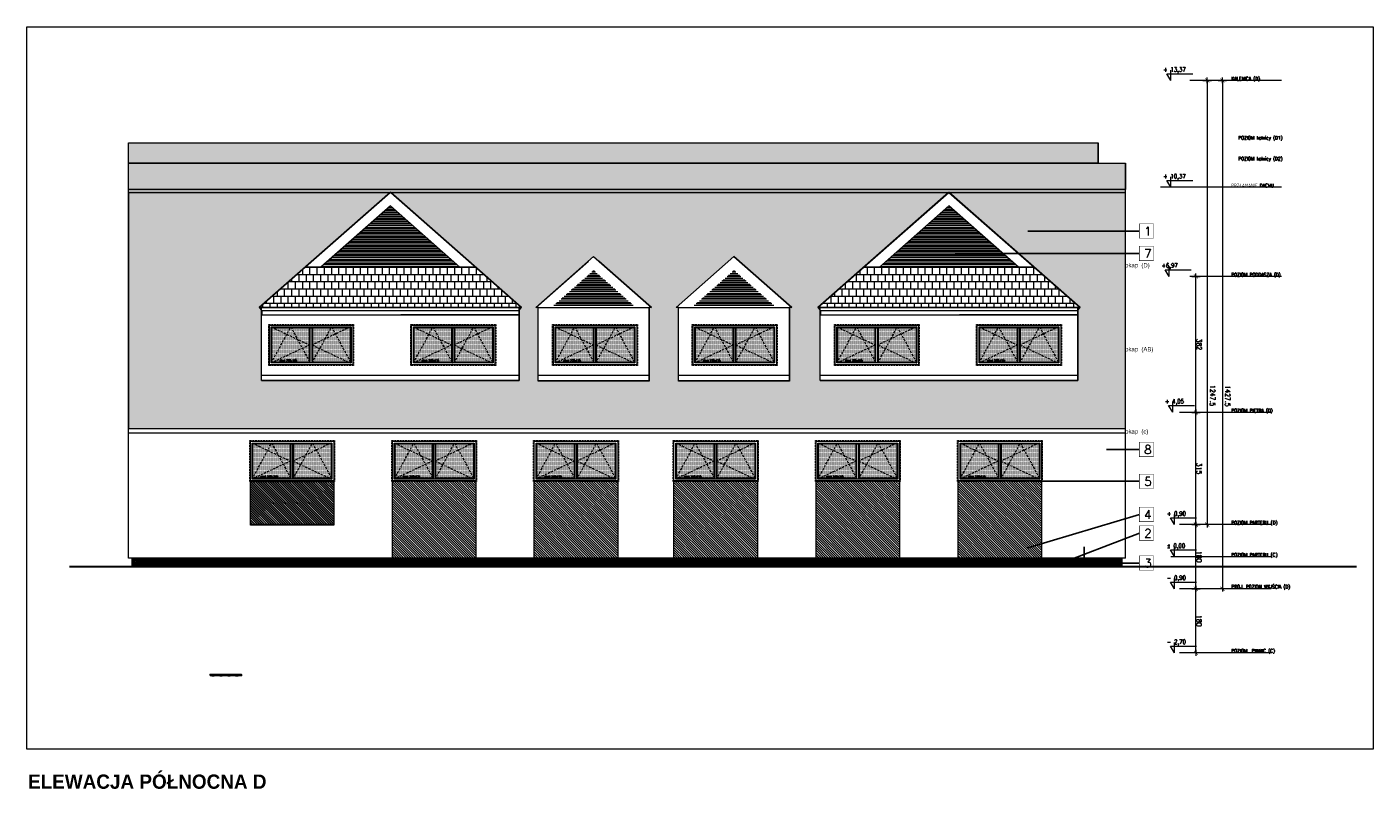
# Model space of a CAD drawing. Header units: millimetres. Extents: x 28291 to 177760, y -399809 to -170937.
# Tile 2 of 256: x 43484 to 47262, y -241898 to -239752. Entities that reach past the tile are written whole.
import ezdxf

# ---------------------------------------------------------------- set-up
doc = ezdxf.new("R2010")
doc.units = ezdxf.units.MM
doc.linetypes.add('CACHE', pattern=[9.525, 6.35, -3.175])
doc.linetypes.add('CARKOVANA', pattern=[7.5, 5, -2.5])
doc.layers.get('0').update_dxf_attribs({"lineweight": 0})
for name, color, linetype, lineweight in [('! opisy okien elewacja', 7, 'Continuous', 0), ('!! 0_ Istn-sciany', 3, 'Continuous', 30), ('!! 0_ Opis', 8, 'Continuous', 13), ('!! 0_ WIDOK ELEWACJA', 4, 'Continuous', 0), ('!! 1_Hatch dach', 252, 'Continuous', 5), ('!! 2_posadzki winyle 2', 43, 'Continuous', 9), ('!! 2_TYNK OBRYS', 252, 'Continuous', 13), ('0-rzedne-blok', 62, 'Continuous', 13)]:
    doc.layers.add(name, color=color, linetype=linetype, lineweight=lineweight)
for name, color, linetype, lineweight, true_color in [('!! 0_ Istn-okna - wymienione', 9, 'Continuous', 13, 0x808080), ('!! 1_ELEWACJA KOLOR', 7, 'Continuous', 13, 0x6888bb), ('!! 2_ELEWACJA COKÓŁ', 9, 'Continuous', 13, 0x808080)]:
    doc.layers.add(name, color=color, linetype=linetype, lineweight=lineweight, true_color=true_color)
doc.layers.add('!! 2_oznaczenia narozniki', color=7, linetype='Continuous')
doc.layers.add('!!_1  OPISY ELEWACJE', color=250, linetype='Continuous')
doc.layers.add('ND', color=240, linetype='Continuous', lineweight=0, plot=False)
doc.styles.add('DEUTSCH', font='SIMPLEX8')
doc.styles.add('SIMPLEX', font='simplex.shx', dxfattribs={"width": 0.77})
doc.styles.add('Stil2', font='arial.ttf')
doc.styles.add('STYLE10', font='arialbd.ttf')
doc.styles.add('TXT', font='simplex.shx')
doc.dimstyles.new('OL PB 100', dxfattribs={"dimscale": 4, "dimtxt": 3.5, "dimasz": 0.2, "dimexe": 10, "dimexo": 10, "dimgap": 0.5, "dimtad": 1, "dimdec": 1, "dimrnd": 0.5, "dimzin": 9, "dimdsep": 46, "dimtxsty": 'SIMPLEX', "dimblk": 'thick_MSz', "dimcen": 0.05, "dimdle": 8, "dimse1": 1, "dimse2": 1, "dimclrd": 256, "dimclre": 256, "dimclrt": 3, "dimadec": 1, "dimazin": 2, "dimtfac": 1, "dimtdec": 1, "dimtix": 1, "dimtofl": 0, "dimtmove": 2, "dimatfit": 3, "dimldrblk": 'thick_MSz', "dimfxl": 10, "dimfxlon": 1, "dimtolj": 1, "dimlwd": -1, "dimlwe": -1, "dimarcsym": 0})

# ---------------------------------------------------------------- blocks, each defined once
blk = doc.blocks.new('D_kota')
for p, q in [((-0.8, 15), (8.7, 15)), ((8.7, 0), (-0.8, 15)), ((8.7, 0), (8.7, 23))]:
    blk.add_line(p, q)
blk.add_lwpolyline([(-0.8, 15), (57.9, 15)])
at = {"style": 'DEUTSCH', "width": 0.8}
blk.add_attdef('POZ.ARCH', (7.3, 19.7), '', height=10, dxfattribs=at)
blk = doc.blocks.new('thick_MSz')
for p, q in [((-10, 0), (10, 0)), ((0, 15), (0, -15))]:
    blk.add_line(p, q)
at = {"const_width": 2, "elevation": 2}
blk.add_lwpolyline([(-7.1, -7.1), (7.1, 7.1)], dxfattribs=at)
blk = doc.blocks.new('*D3800')
at = {"layer": 'DEFPOINTS', "color": 0, "ltscale": 100, "transparency": 16777216}
for p in [(-7256.9, 8688.1), (-7256.9, 8610.3), (-6009.6, 8600.1)]:
    blk.add_point(p, dxfattribs=at)
at = {"layer": 'ND', "ltscale": 100, "transparency": 16777216}
blk.add_line((-6010.4, 8610.3), (-7256.1, 8610.3), dxfattribs=at)
at = {"layer": 'ND', "ltscale": 100, "transparency": 16777216, "xscale": 0.8, "yscale": 0.8, "zscale": 0.8}
for p, rotation in [((-7256.9, 8610.3), 180.0000000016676), ((-6009.6, 8610.3), 1.667526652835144e-09)]:
    blk.add_blockref('thick_MSz', p, dxfattribs=dict(at, rotation=rotation))
at = {"layer": 'ND', "color": 3, "ltscale": 100, "transparency": 16777216, "insert": (-6894.8, 8595.3), "char_height": 14, "attachment_point": 5, "rotation": 180, "style": 'SIMPLEX'}
blk.add_mtext('\\A1;1247.5', dxfattribs=at)
blk = doc.blocks.new('*D3801')
at = {"layer": 'DEFPOINTS', "color": 0, "ltscale": 100, "transparency": 16777216}
for p in [(-7436.9, 8703.8), (-7256.9, 8703.8), (-7256.9, 8642)]:
    blk.add_point(p, dxfattribs=at)
at = {"layer": 'ND', "ltscale": 100, "transparency": 16777216}
blk.add_line((-7436.1, 8642), (-7257.7, 8642), dxfattribs=at)
at = {"layer": 'ND', "ltscale": 100, "transparency": 16777216, "xscale": 0.8, "yscale": 0.8, "zscale": 0.8}
for p, rotation in [((-7436.9, 8642), 180.0000000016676), ((-7256.9, 8642), 1.667526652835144e-09)]:
    blk.add_blockref('thick_MSz', p, dxfattribs=dict(at, rotation=rotation))
at = {"layer": 'ND', "color": 3, "ltscale": 100, "transparency": 16777216, "insert": (-7346.9, 8633), "char_height": 14, "attachment_point": 5, "rotation": 180, "style": 'SIMPLEX'}
blk.add_mtext('\\A1;180', dxfattribs=at)
blk = doc.blocks.new('*D3802')
at = {"layer": 'DEFPOINTS', "color": 0, "ltscale": 100, "transparency": 16777216}
for p in [(-7256.9, 8703.8), (-6941.9, 8703.8), (-6941.9, 8642)]:
    blk.add_point(p, dxfattribs=at)
at = {"layer": 'ND', "ltscale": 100, "transparency": 16777216}
blk.add_line((-7256.1, 8642), (-6942.7, 8642), dxfattribs=at)
at = {"layer": 'ND', "ltscale": 100, "transparency": 16777216, "xscale": 0.8, "yscale": 0.8, "zscale": 0.8, "rotation": 180}
blk.add_blockref('thick_MSz', (-7256.9, 8642), dxfattribs=at)
at = {"layer": 'ND', "ltscale": 100, "transparency": 16777216, "xscale": 0.8, "yscale": 0.8, "zscale": 0.8}
blk.add_blockref('thick_MSz', (-6941.9, 8642), dxfattribs=at)
at = {"layer": 'ND', "color": 3, "ltscale": 100, "transparency": 16777216, "insert": (-7099.4, 8633), "char_height": 14, "attachment_point": 5, "rotation": 180, "style": 'SIMPLEX'}
blk.add_mtext('\\A1;315', dxfattribs=at)
blk = doc.blocks.new('*D3803')
at = {"layer": 'DEFPOINTS', "color": 0, "ltscale": 100, "transparency": 16777216}
for p in [(-6941.9, 8703.8), (-6559.9, 8703.8), (-6559.9, 8642)]:
    blk.add_point(p, dxfattribs=at)
at = {"layer": 'ND', "ltscale": 100, "transparency": 16777216}
blk.add_line((-6941.1, 8642), (-6560.7, 8642), dxfattribs=at)
at = {"layer": 'ND', "ltscale": 100, "transparency": 16777216, "xscale": 0.8, "yscale": 0.8, "zscale": 0.8, "rotation": 180}
blk.add_blockref('thick_MSz', (-6941.9, 8642), dxfattribs=at)
at = {"layer": 'ND', "ltscale": 100, "transparency": 16777216, "xscale": 0.8, "yscale": 0.8, "zscale": 0.8}
blk.add_blockref('thick_MSz', (-6559.9, 8642), dxfattribs=at)
at = {"layer": 'ND', "color": 3, "ltscale": 100, "transparency": 16777216, "insert": (-6750.9, 8633), "char_height": 14, "attachment_point": 5, "rotation": 180, "style": 'SIMPLEX'}
blk.add_mtext('\\A1;382', dxfattribs=at)
blk = doc.blocks.new('*D3804')
at = {"layer": 'DEFPOINTS', "color": 0, "ltscale": 100, "transparency": 16777216}
for p in [(-7616.9, 8679.3), (-7436.9, 8679.3), (-7436.9, 8642)]:
    blk.add_point(p, dxfattribs=at)
at = {"layer": 'ND', "ltscale": 100, "transparency": 16777216}
blk.add_line((-7616.1, 8642), (-7437.7, 8642), dxfattribs=at)
at = {"layer": 'ND', "ltscale": 100, "transparency": 16777216, "xscale": 0.8, "yscale": 0.8, "zscale": 0.8}
for p, rotation in [((-7616.9, 8642), 180.0000000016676), ((-7436.9, 8642), 1.667526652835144e-09)]:
    blk.add_blockref('thick_MSz', p, dxfattribs=dict(at, rotation=rotation))
at = {"layer": 'ND', "color": 3, "ltscale": 100, "transparency": 16777216, "insert": (-7526.9, 8633), "char_height": 14, "attachment_point": 5, "rotation": 180, "style": 'SIMPLEX'}
blk.add_mtext('\\A1;180', dxfattribs=at)
blk = doc.blocks.new('*D3805')
at = {"layer": 'DEFPOINTS', "color": 0, "ltscale": 100, "transparency": 16777216}
for p in [(-7436.9, 8688.1), (-7436.9, 8567.8), (-6009.6, 8557.6)]:
    blk.add_point(p, dxfattribs=at)
at = {"layer": 'ND', "ltscale": 100, "transparency": 16777216}
blk.add_line((-6010.4, 8567.8), (-7436.1, 8567.8), dxfattribs=at)
at = {"layer": 'ND', "ltscale": 100, "transparency": 16777216, "xscale": 0.8, "yscale": 0.8, "zscale": 0.8}
for p, rotation in [((-7436.9, 8567.8), 180.0000000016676), ((-6009.6, 8567.8), 1.667526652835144e-09)]:
    blk.add_blockref('thick_MSz', p, dxfattribs=dict(at, rotation=rotation))
at = {"layer": 'ND', "color": 3, "ltscale": 100, "transparency": 16777216, "insert": (-6895.9, 8552.8), "char_height": 14, "attachment_point": 5, "rotation": 180, "style": 'SIMPLEX'}
blk.add_mtext('\\A1;1427.5', dxfattribs=at)
blk = doc.blocks.new('OKNO 238 X 115')
at = {"layer": '!! 1_Hatch dach', "true_color": 0x575757}
h = blk.add_hatch(dxfattribs=at)
h.set_pattern_fill('DOTS', color=251, angle=180)
h.set_pattern_definition([(180, (59194.8052, -192624.9467), (-0.79375, -1.5875), [0, -1.5875])])
h.paths.add_polyline_path([(49553.5, -204008.1), (49445.5, -204008.1), (49445.5, -203911.1), (49553.5, -203911.1)])
h = blk.add_hatch(dxfattribs=at)
h.set_pattern_fill('DOTS', color=251, angle=180)
h.set_pattern_definition([(180, (59306.8052, -192624.9467), (-0.79375, -1.5875), [0, -1.5875])])
h.paths.add_polyline_path([(49665.5, -204008.1), (49560, -204008.1), (49560, -203911.1), (49665.5, -203911.1)])
at = {"layer": '!! 0_ Istn-okna - wymienione', "linetype": 'CARKOVANA', "lineweight": 5}
blk.add_lwpolyline([(49674.5, -204017.1), (49436.5, -204017.1), (49436.5, -203902.1), (49674.5, -203902.1)], close=True, dxfattribs=at)
at = {"layer": '!! 0_ Istn-okna - wymienione'}
for points in [[(49672.5, -204015.1), (49438.5, -204015.1), (49438.5, -203904.1), (49672.5, -203904.1)], [(49667.5, -204010.1), (49443.5, -204010.1), (49443.5, -203909.1), (49667.5, -203909.1)]]:
    blk.add_lwpolyline(points, close=True, dxfattribs=at)
for points in [[(49551, -204008.1), (49445.5, -204008.1), (49445.5, -203911.1), (49551, -203911.1)], [(49551, -203911.1), (49551, -204008.1)], [(49553, -203909.1), (49553, -204010.1)], [(49558, -203909.1), (49558, -204010.1)], [(49560, -203911.1), (49665.5, -203911.1), (49665.5, -204008.1), (49560, -204008.1)], [(49560, -203911.1), (49560, -204008.1)], [(49558, -204008.1), (49553, -204008.1)]]:
    blk.add_lwpolyline(points, dxfattribs=at)
at = {"layer": '!! 1_Hatch dach', "color": 251, "linetype": 'CACHE', "true_color": 0x575757}
for points in [[(49553, -203909.1), (49498.2, -204010.1), (49443.5, -203909.1)], [(49445.5, -204010.1), (49553, -203959.6), (49445.5, -203909.1)], [(49667.5, -203909.1), (49612.7, -204010.1), (49558, -203909.1)], [(49667.5, -204010.1), (49560, -203959.6), (49667.5, -203909.1)]]:
    blk.add_lwpolyline(points, dxfattribs=at)
at = {"insert": (49644.4, -203918.5), "char_height": 5, "attachment_point": 1, "rotation": 180, "style": 'TXT'}
blk.add_mtext_dynamic_manual_height_columns('okno 238x115', width=52.63, gutter_width=75, heights=[0], dxfattribs=at)
blk = doc.blocks.new('BLOK POZIOMY SALA GIMNASTYCZNA')
for p, q in [((-7616.85, 8430.57), (-7616.85, 8688.11)), ((-7436.85, 8430.57), (-7436.85, 8688.11)), ((-7256.85, 8430.57), (-7256.85, 8688.11)), ((-6941.85, 8430.57), (-6941.85, 8688.11)), ((-6559.85, 8401.77), (-6559.85, 8659.32)), ((-6309.42, 8401.77), (-6309.42, 8659.32)), ((-6009.57, 8401.77), (-6009.57, 8659.32))]:
    blk.add_line(p, q)
for points in [[(-6309.42, 8401.77), (-6309.42, 8741.67)], [(-7346.85, 8712.69), (-7346.85, 8429.66)]]:
    blk.add_lwpolyline(points)
at = {"layer": '0-rzedne-blok'}
ref = blk.add_blockref('D_kota', (-6559.85, 8727.86), dxfattribs=dict(at, xscale=1.250000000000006, yscale=1.250000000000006, zscale=1.250000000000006, rotation=270))
ref.add_attrib('POZ.ARCH', '+6,97', (-6535.27, 8738.69), dxfattribs={"layer": '0', "height": 12.5, "rotation": 270, "style": 'DEUTSCH', "width": 0.8})
ref = blk.add_blockref('D_kota', (-6309.42, 8723.05), dxfattribs=dict(at, xscale=1.250000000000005, yscale=1.250000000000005, zscale=1.250000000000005, rotation=270))
ref.add_attrib('POZ.ARCH', '+ 10,37', (-6284.84, 8733.88), dxfattribs={"layer": '0', "height": 12.5, "rotation": 270, "style": 'DEUTSCH', "width": 0.8})
ref = blk.add_blockref('D_kota', (-6009.57, 8723.05), dxfattribs=dict(at, xscale=1.250000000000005, yscale=1.250000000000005, zscale=1.250000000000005, rotation=270))
ref.add_attrib('POZ.ARCH', '+ 13,37', (-5984.99, 8733.88), dxfattribs={"layer": '0', "height": 12.5, "rotation": 270, "style": 'DEUTSCH', "width": 0.8})
ref = blk.add_blockref('D_kota', (-7616.85, 8712.69), dxfattribs=dict(at, xscale=1.250000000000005, yscale=1.250000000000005, zscale=1.250000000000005, rotation=270))
ref.add_attrib('POZ.ARCH', '- 2,70  ', (-7592.27, 8723.52), dxfattribs={"layer": '0', "height": 12.5, "rotation": 270, "style": 'DEUTSCH', "width": 0.8})
ref = blk.add_blockref('D_kota', (-7436.85, 8712.69), dxfattribs=dict(at, xscale=1.250000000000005, yscale=1.250000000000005, zscale=1.250000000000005, rotation=270))
ref.add_attrib('POZ.ARCH', '- 0,90  ', (-7412.27, 8723.52), dxfattribs={"layer": '0', "height": 12.5, "rotation": 270, "style": 'DEUTSCH', "width": 0.8})
ref = blk.add_blockref('D_kota', (-7346.85, 8712.69), dxfattribs=dict(at, xscale=1.250000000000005, yscale=1.250000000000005, zscale=1.250000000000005, rotation=270))
ref.add_attrib('POZ.ARCH', '%%p 0,00  ', (-7322.27, 8723.52), dxfattribs={"layer": '0', "height": 12.5, "rotation": 270, "style": 'DEUTSCH', "width": 0.8})
ref = blk.add_blockref('D_kota', (-7256.85, 8712.69), dxfattribs=dict(at, xscale=1.250000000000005, yscale=1.250000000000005, zscale=1.250000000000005, rotation=270))
ref.add_attrib('POZ.ARCH', '+ 0,90  ', (-7232.27, 8723.52), dxfattribs={"layer": '0', "height": 12.5, "rotation": 270, "style": 'DEUTSCH', "width": 0.8})
ref = blk.add_blockref('D_kota', (-6941.38, 8718.1), dxfattribs=dict(at, xscale=1.250000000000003, yscale=1.250000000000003, zscale=1.250000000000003, rotation=269.9999999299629))
ref.add_attrib('POZ.ARCH', '+ 4,05', (-6916.8, 8728.93), dxfattribs={"layer": '0', "height": 12.5, "rotation": 270, "style": 'DEUTSCH', "width": 0.8})
at = {"layer": '!! 2_oznaczenia narozniki', "style": 'Stil2'}
for s, p in [('okap  (c)', (-7001.2, 8840.75)), ('okap  (AB)', (-6770.44, 8840.75)), ('okap  (D)', (-6534.48, 8840.75))]:
    blk.add_text(s, height=12, rotation=270, dxfattribs=at).set_placement(p)
at = {"style": 'SIMPLEX', "width": 0.77}
for s, p in [('POZIOM  PIWNIC (C)', (-7616.31, 8542.85)), ('PROJ. POZIOM WYJŚCIA (D)', (-7436.31, 8542.85)), ('POZIOM PARTERU (C)', (-7346.85, 8542.85)), ('POZIOM PARTERU (D)', (-7256.31, 8542.85)), ('POZIOM PIĘTRA (D)', (-6941.31, 8542.85)), ('POZIOM PODDASZA (D)', (-6559.85, 8542.85)), ('PRZŁAMANIE DACHU', (-6309.42, 8542.85)), ('KALENICA (D)', (-6009.57, 8542.85)), ('POZIOM kalnicy (D2)', (-6234.21, 8523.33, -0.04)), ('POZIOM kalnicy (D1)', (-6175.6, 8523.33, -0.04))]:
    blk.add_text(s, height=10, rotation=270, dxfattribs=at).set_placement(p)
at = {"layer": 'ND', "ltscale": 100}
for base, p1, p2, picture, middle in [((-7256.85, 8641.97), (-7436.85, 8703.84), (-7256.85, 8703.84), '*D3801', (-7346.85, 8632.97)), ((-7436.85, 8641.97), (-7616.85, 8679.26), (-7436.85, 8679.26), '*D3804', (-7526.85, 8632.97))]:
    dim = blk.add_linear_dim(base=base, p1=p1, p2=p2, angle=0, dimstyle='OL PB 100', dxfattribs=at)
    dim.commit()
    dim.dimension.update_dxf_attribs({"geometry": picture, "text_midpoint": middle})
for base, p1, p2, picture, middle in [((-6941.85, 8641.97), (-7256.85, 8703.84), (-6941.85, 8703.84), '*D3802', (-7099.35, 8632.97)), ((-6559.85, 8641.97), (-6941.85, 8703.84), (-6559.85, 8703.84), '*D3803', (-6750.85, 8632.97))]:
    dim = blk.add_linear_dim(base=base, p1=p1, p2=p2, dimstyle='OL PB 100', dxfattribs=at)
    dim.commit()
    dim.dimension.update_dxf_attribs({"geometry": picture, "text_midpoint": middle})
for base, p1, p2, picture, middle in [((-7436.85, 8567.75), (-6009.57, 8557.61), (-7436.85, 8688.11), '*D3805', (-6895.9, 8552.8)), ((-7256.85, 8610.27), (-6009.57, 8600.13), (-7256.85, 8688.11), '*D3800', (-6894.77, 8595.31))]:
    dim = blk.add_linear_dim(base=base, p1=p1, p2=p2, angle=0, dimstyle='OL PB 100', dxfattribs=at)
    dim.commit()
    dim.dimension.update_dxf_attribs({"geometry": picture, "text_midpoint": middle, "dimtype": 160})

msp = doc.modelspace()

# ---------------------------------------------------------------- hatches: boundary and pattern name
at = {"layer": '!! 1_ELEWACJA KOLOR', "true_color": 0x315442}
h = msp.add_hatch(dxfattribs=at)
h.set_pattern_fill('ANSI31', color=129, scale=1.5, angle=-90)
h.paths.add_polyline_path([(44111.01113, -241026.35053), (44345.01113, -241026.35053), (44345.01113, -241149.35053), (44111.01113, -241149.35053)])
at = {"layer": '!! 1_ELEWACJA KOLOR', "true_color": 0xa78758}
h = msp.add_hatch(dxfattribs=at)
h.set_pattern_fill('ANSI31', color=45, scale=1.5, angle=-90)
h.set_pattern_definition([(315, (-4439.5428, -3455.085), (3.36759605, 3.36759605), [])])
h.paths.add_polyline_path([(44111.01113, -241028.35053), (44345.01113, -241028.35053), (44345.01113, -241151.35053), (44111.01113, -241151.35053)])
at = {"layer": '!! 1_ELEWACJA KOLOR', "true_color": 0x315442}
h = msp.add_hatch(dxfattribs=at)
h.set_pattern_fill('ANSI31', color=129, scale=1.5, angle=-90)
h.paths.add_polyline_path([(44510.01113, -241026.35053), (44744.01113, -241026.35053), (44744.01113, -241243.35053), (44510.01113, -241243.35053)])
h = msp.add_hatch(dxfattribs=at)
h.set_pattern_fill('ANSI31', color=129, scale=1.5, angle=-90)
h.paths.add_polyline_path([(44907.97217, -241026.35053), (45141.97217, -241026.35053), (45141.97217, -241243.35053), (44907.97217, -241243.35053)])
h = msp.add_hatch(dxfattribs=at)
h.set_pattern_fill('ANSI31', color=129, scale=1.5, angle=-90)
h.paths.add_polyline_path([(45300.01113, -241026.35053), (45534.01113, -241026.35053), (45534.01113, -241243.35053), (45300.01113, -241243.35053)])
h = msp.add_hatch(dxfattribs=at)
h.set_pattern_fill('ANSI31', color=129, scale=1.5, angle=-90)
h.paths.add_polyline_path([(45698.91212, -241026.35053), (45932.91212, -241026.35053), (45932.91212, -241243.35053), (45698.91212, -241243.35053)])
h = msp.add_hatch(dxfattribs=at)
h.set_pattern_fill('ANSI31', color=129, scale=1.5, angle=-90)
h.paths.add_polyline_path([(46098.01113, -241026.35053), (46332.01113, -241026.35053), (46332.01113, -241243.35053), (46098.01113, -241243.35053)])
at = {"layer": '!! 1_Hatch dach', "true_color": 0x990000}
h = msp.add_hatch(dxfattribs=at)
h.set_pattern_fill('AR-B88', color=14, scale=0.1, angle=180)
h.paths.add_polyline_path([(43768.51113, -240076.78973), (46490.51113, -240076.78973), (46490.51113, -240134.3988), (43768.51113, -240134.3988)])
h = msp.add_hatch(dxfattribs=at)
h.set_pattern_fill('AR-B88', color=14, scale=0.1, angle=180)
h.paths.add_polyline_path([(46567.51113, -240208.17644), (43768.51113, -240208.17644), (43768.51113, -240134.3988), (46567.51113, -240134.3988)])
h = msp.add_hatch(dxfattribs=at)
h.set_pattern_fill('AR-B88', color=14, scale=0.1, angle=180)
h.paths.add_polyline_path([(46567.51113, -240216.45976), (46071.18381, -240216.45976), (46440.09611, -240539.69843), (46433.48163, -240539.69843), (46433.48163, -240745.00264), (45710.48163, -240745.00264), (45710.48163, -240539.69843), (45703.86714, -240539.69843), (46071.18381, -240216.45976), (44504.77944, -240216.45976), (44872.09611, -240539.69843), (44865.48163, -240539.69843), (44865.48163, -240745.00264), (44142.48163, -240745.00264), (44142.48163, -240539.69843), (44135.86714, -240539.69843), (44503.18381, -240216.45976), (43768.51113, -240216.45976), (43768.51113, -240879.35053), (46567.51113, -240879.35053)])
h.paths.add_polyline_path([(45624.48163, -240539.69843), (45624.48163, -240746.18012), (45312.48163, -240746.18012), (45312.48163, -240539.69843), (45305.86714, -240539.69843), (45468.48163, -240396.59768), (45631.09611, -240539.69843)], flags=16)
h.paths.add_polyline_path([(45230.48163, -240539.69843), (45230.48163, -240746.18012), (44918.48163, -240746.18012), (44918.48163, -240539.69843), (44911.86714, -240539.69843), (45074.48163, -240396.59768), (45237.09611, -240539.69843)], flags=16)
h = msp.add_hatch(dxfattribs=at)
h.set_pattern_fill('AR-B88', color=14, scale=0.1, angle=180)
h.paths.add_polyline_path([(44135.86714, -240539.69843), (44471.31603, -240539.69843), (44872.09611, -240539.69843), (44742.3759, -240426.03838), (44265.02628, -240426.03838)])
h = msp.add_hatch(dxfattribs=at)
h.set_pattern_fill('AR-B88', color=14, scale=0.1, angle=180)
h.paths.add_polyline_path([(45703.86714, -240539.69843), (46039.31603, -240539.69843), (46440.09611, -240539.69843), (46310.3759, -240426.03838), (45833.02628, -240426.03838)])
at = {"layer": '!! 2_ELEWACJA COKÓŁ', "true_color": 0x2b2b2c}
h = msp.add_hatch(dxfattribs=at)
h.set_pattern_fill('ANSI31', color=250, angle=180)
h.set_pattern_definition([(225, (95735.2226, -445021.458), (2.24506403, -2.24506403), [])])
h.paths.add_polyline_path([(43778.51113, -241268.35053), (46557.51113, -241268.35053), (46557.51113, -241243.35053), (43778.51113, -241243.35053)])
at = {"layer": '!! 2_posadzki winyle 2', "true_color": 0xa4aeb2}
h = msp.add_hatch(dxfattribs=at)
h.set_pattern_fill('PLASTI', color=253, scale=2, angle=180)
h.set_pattern_definition([(180, (-1568, -3015.085), (-2e-15, -12.7), []), (180, (-1568, -3016.672), (-2e-15, -12.7), []), (180, (-1568, -3018.26), (-2e-15, -12.7), []), (180, (-1568, -3023.022), (-2e-15, -12.7), [])])
h.paths.add_polyline_path([(44503.98163, -240254.3876), (44308.92391, -240426.03838), (44699.03934, -240426.03838)])
h = msp.add_hatch(dxfattribs=at)
h.set_pattern_fill('PLASTI', color=253, scale=2, angle=180)
h.set_pattern_definition([(180, (0, -3015.085), (-2e-15, -12.7), []), (180, (-2e-16, -3016.672), (-2e-15, -12.7), []), (180, (-4e-16, -3018.26), (-2e-15, -12.7), []), (180, (-1e-15, -3023.022), (-2e-15, -12.7), [])])
h.paths.add_polyline_path([(46071.98163, -240254.3876), (45876.92391, -240426.03838), (46267.03934, -240426.03838)])
h = msp.add_hatch(dxfattribs=at)
h.set_pattern_fill('PLASTI', color=253, scale=2, angle=180)
h.paths.add_polyline_path([(45074.48163, -240435.2276), (44961.44659, -240534.69843), (45187.51666, -240534.69843)])
h = msp.add_hatch(dxfattribs=at)
h.set_pattern_fill('PLASTI', color=253, scale=2, angle=180)
h.paths.add_polyline_path([(45468.48163, -240435.2276), (45355.44659, -240534.69843), (45581.51666, -240534.69843)])
at = {"layer": '!! 2_posadzki winyle 2'}
h = msp.add_hatch(dxfattribs=at)
h.set_pattern_fill('ANSI31', color=252, scale=0.2, angle=180)
h.set_pattern_definition([(225, (44087.36864, -241751.8603), (0.4490128, -0.4490128), [])])
h.paths.add_polyline_path([(44087.36864, -241573.8603), (43997.36864, -241573.8603), (43997.36864, -241568.8603), (44087.36864, -241568.8603)])

# ---------------------------------------------------------------- linework, layer by layer
at = {"layer": '! opisy okien elewacja'}
for points in [[(47262.43046, -241779.87989), (43483.67898, -241779.87989), (43483.67898, -239751.71026), (47262.43046, -239751.71026)], [(43768.51113, -240076.78973), (46490.51113, -240076.78973), (46490.51113, -240134.3988), (43768.51113, -240134.3988)], [(46567.51113, -240208.17644), (43768.51113, -240208.17644), (43768.51113, -240134.3988), (46567.51113, -240134.3988)], [(46567.51113, -240216.45976), (46071.18381, -240216.45976), (46440.09611, -240539.69843), (46433.48163, -240539.69843), (46433.48163, -240745.00264), (45710.48163, -240745.00264), (45710.48163, -240539.69843), (45703.86714, -240539.69843), (46071.18381, -240216.45976), (44504.77944, -240216.45976), (44872.09611, -240539.69843), (44865.48163, -240539.69843), (44865.48163, -240745.00264), (44142.48163, -240745.00264), (44142.48163, -240539.69843), (44135.86714, -240539.69843), (44503.18381, -240216.45976), (43768.51113, -240216.45976), (43768.51113, -240879.35053), (46567.51113, -240879.35053)], [(45230.48163, -240539.69843), (45230.48163, -240746.18012), (44918.48163, -240746.18012), (44918.48163, -240539.69843), (44911.86714, -240539.69843), (45074.48163, -240396.59768), (45237.09611, -240539.69843)], [(45624.48163, -240539.69843), (45624.48163, -240746.18012), (45312.48163, -240746.18012), (45312.48163, -240539.69843), (45305.86714, -240539.69843), (45468.48163, -240396.59768), (45631.09611, -240539.69843)]]:
    msp.add_lwpolyline(points, close=True, dxfattribs=at)
for points in [[(44499.2242, -240466.75142), (44499.2242, -240466.75142)], [(46067.2242, -240466.75142), (46067.2242, -240466.75142)]]:
    msp.add_lwpolyline(points, dxfattribs=at)
at = {"layer": '!! 0_ Istn-sciany'}
msp.add_lwpolyline([(47216.21272, -241268.35053), (43603.16643, -241268.35053)], dxfattribs=at)
at = {"layer": '!! 0_ WIDOK ELEWACJA'}
for points in [[(43768.51113, -241243.35053), (43768.51113, -240076.78973)], [(43768.51113, -240076.78973), (46490.51113, -240076.78973)], [(46490.51113, -240134.3988), (46490.51113, -240076.78973)], [(43768.51113, -240134.3988), (46567.51113, -240134.3988)], [(46567.51113, -241243.35053), (46567.51113, -240134.3988)], [(43768.51113, -240208.17644), (46567.51113, -240208.17644)], [(43768.51113, -240216.45976), (46567.51113, -240216.45976)], [(44135.86714, -240539.69843), (44503.98163, -240215.75768)], [(44135.86714, -240539.69843), (44503.98163, -240215.75768)], [(44872.09611, -240539.69843), (44503.98163, -240215.75768), (44135.86714, -240539.69843)], [(44872.09611, -240539.69843), (44503.98163, -240215.75768)], [(44872.09611, -240539.69843), (44503.98163, -240215.75768)], [(45703.86714, -240539.69843), (46071.98163, -240215.75768)], [(46440.09611, -240539.69843), (46071.98163, -240215.75768), (45703.86714, -240539.69843)], [(46440.09611, -240539.69843), (46071.98163, -240215.75768)], [(44699.03934, -240426.03838), (44503.98163, -240254.3876), (44308.92391, -240426.03838)], [(44699.03934, -240426.03838), (44503.98163, -240254.3876), (44308.92391, -240426.03838)], [(46267.03934, -240426.03838), (46071.98163, -240254.3876), (45876.92391, -240426.03838)], [(45305.86714, -240539.69843), (45468.48163, -240396.59768)], [(45631.09611, -240539.69843), (45468.48163, -240396.59768)], [(44742.93697, -240426.03838), (44265.02628, -240426.03838)], [(44742.93697, -240426.03838), (44265.02628, -240426.03838)], [(44911.86714, -240539.69843), (45059.98163, -240409.35768)], [(45237.09611, -240539.69843), (45088.98163, -240409.35768)], [(46310.93697, -240426.03838), (45833.02628, -240426.03838)], [(44872.09611, -240539.69843), (44135.86714, -240539.69843)], [(44135.86714, -240539.69843), (44143.07408, -240548.34224), (44143.07408, -240560.33083), (44864.88917, -240560.33083)], [(44135.86714, -240539.69843), (44471.31603, -240539.69843)], [(44142.48163, -240745.00264), (44142.48163, -240539.69843)], [(44142.48163, -240539.69843), (44865.48163, -240539.69843)], [(44142.48163, -240539.69843), (44865.48163, -240539.69843)], [(44143.07408, -240548.34224), (44864.88917, -240548.34224)], [(44872.09611, -240539.69843), (44864.88917, -240548.34224), (44864.88917, -240560.33083), (44533.13615, -240560.33083)], [(44865.48163, -240745.00264), (44865.48163, -240539.69843)], [(44918.48163, -240745.00264), (44918.48163, -240539.69843)], [(44918.48163, -240539.69843), (45230.48163, -240539.69843)], [(45230.48163, -240745.00264), (45230.48163, -240539.69843)], [(45312.48163, -240745.00264), (45312.48163, -240539.69843)], [(45312.48163, -240539.69843), (45624.48163, -240539.69843)], [(45624.48163, -240745.00264), (45624.48163, -240539.69843)], [(46440.09611, -240539.69843), (45703.86714, -240539.69843)], [(45703.86714, -240539.69843), (45711.07408, -240548.34224), (45711.07408, -240560.33083), (46432.88917, -240560.33083)], [(45703.86714, -240539.69843), (46039.31603, -240539.69843)], [(45710.48163, -240745.00264), (45710.48163, -240539.69843)], [(45710.48163, -240539.69843), (46433.48163, -240539.69843)], [(45711.07408, -240548.34224), (46432.88917, -240548.34224)], [(46440.09611, -240539.69843), (46432.88917, -240548.34224), (46432.88917, -240560.33083), (46101.13615, -240560.33083)], [(46433.48163, -240745.00264), (46433.48163, -240539.69843)], [(44142.48163, -240730.00264), (44865.48163, -240730.00264)], [(44918.48163, -240730.00264), (45230.48163, -240730.00264)], [(45312.48163, -240730.00264), (45624.48163, -240730.00264)], [(45710.48163, -240730.00264), (46433.48163, -240730.00264)], [(44142.48163, -240745.00264), (44865.48163, -240745.00264)], [(44918.48163, -240745.00264), (45230.48163, -240745.00264)], [(45312.48163, -240745.00264), (45624.48163, -240745.00264)], [(45710.48163, -240745.00264), (46433.48163, -240745.00264)], [(43768.51113, -240879.35053), (46567.51113, -240879.35053)], [(43768.51113, -240891.35053), (46567.51113, -240891.35053)], [(46567.51113, -241243.35053), (43768.51113, -241243.35053)], [(43778.51113, -241243.35053), (43778.51113, -241268.35053)], [(43778.51113, -241243.35053), (43778.51113, -241268.35053)], [(46557.51113, -241243.35053), (46557.51113, -241268.35053)]]:
    msp.add_lwpolyline(points, dxfattribs=at)
at = {"layer": '!! 2_TYNK OBRYS'}
for points in [[(44111.01113, -241026.35053), (44345.01113, -241026.35053), (44345.01113, -241149.35053), (44111.01113, -241149.35053)], [(44111.01113, -241028.35053), (44345.01113, -241028.35053), (44345.01113, -241151.35053), (44111.01113, -241151.35053)], [(44510.01113, -241026.35053), (44744.01113, -241026.35053), (44744.01113, -241243.35053), (44510.01113, -241243.35053)], [(44907.97217, -241026.35053), (45141.97217, -241026.35053), (45141.97217, -241243.35053), (44907.97217, -241243.35053)], [(45300.01113, -241026.35053), (45534.01113, -241026.35053), (45534.01113, -241243.35053), (45300.01113, -241243.35053)], [(45698.91212, -241026.35053), (45932.91212, -241026.35053), (45932.91212, -241243.35053), (45698.91212, -241243.35053)], [(46098.01113, -241026.35053), (46332.01113, -241026.35053), (46332.01113, -241243.35053), (46098.01113, -241243.35053)]]:
    msp.add_lwpolyline(points, close=True, dxfattribs=at)
at = {"layer": '!!_1  OPISY ELEWACJE'}
for points in [[(46606.30936, -240324.89633), (46293.37363, -240324.89633)], [(46606.30936, -240387.82853), (46089.70127, -240387.82853)], [(46606.30936, -240938.20766), (46513.7998, -240938.20766)], [(46606.30936, -241027.80429), (46299.49513, -241027.80429)], [(46606.30936, -241120.8037), (46293.37363, -241214.8037)], [(46606.30936, -241173.10666), (46362.69814, -241267.10666)], [(46606.30936, -241257.20984), (46451.85721, -241257.20984), (46451.85721, -241211.97533)]]:
    msp.add_lwpolyline(points, dxfattribs=at)
at = {"layer": '!!_1  OPISY ELEWACJE', "const_width": 1.2}
for points in [[(46606.30936, -240345.16872), (46606.30936, -240304.62393), (46646.02371, -240304.62393), (46646.02371, -240345.16872)], [(46606.30936, -240345.16872), (46606.30936, -240304.62393), (46646.02371, -240304.62393), (46646.02371, -240345.16872)], [(46606.30936, -240408.10092), (46606.30936, -240367.55613), (46646.02371, -240367.55613), (46646.02371, -240408.10092)], [(46606.30936, -240408.10092), (46606.30936, -240367.55613), (46646.02371, -240367.55613), (46646.02371, -240408.10092)], [(46606.30936, -240958.48006), (46606.30936, -240917.93527), (46646.02371, -240917.93527), (46646.02371, -240958.48006)], [(46606.30936, -240958.48006), (46606.30936, -240917.93527), (46646.02371, -240917.93527), (46646.02371, -240958.48006)], [(46606.30936, -241048.07669), (46606.30936, -241007.5319), (46646.02371, -241007.5319), (46646.02371, -241048.07669)], [(46606.30936, -241048.07669), (46606.30936, -241007.5319), (46646.02371, -241007.5319), (46646.02371, -241048.07669)], [(46606.30936, -241141.0761), (46606.30936, -241100.53131), (46646.02371, -241100.53131), (46646.02371, -241141.0761)], [(46606.30936, -241141.0761), (46606.30936, -241100.53131), (46646.02371, -241100.53131), (46646.02371, -241141.0761)], [(46606.30936, -241193.37906), (46606.30936, -241152.83427), (46646.02371, -241152.83427), (46646.02371, -241193.37906)], [(46606.30936, -241193.37906), (46606.30936, -241152.83427), (46646.02371, -241152.83427), (46646.02371, -241193.37906)], [(46606.30936, -241277.48224), (46606.30936, -241236.93745), (46646.02371, -241236.93745), (46646.02371, -241277.48224)], [(46606.30936, -241277.48224), (46606.30936, -241236.93745), (46646.02371, -241236.93745), (46646.02371, -241277.48224)]]:
    msp.add_lwpolyline(points, close=True, dxfattribs=at)

# ---------------------------------------------------------------- block references
at = {"layer": '! opisy okien elewacja'}
for name, p, rotation in [('BLOK POZIOMY SALA GIMNASTYCZNA', (55407.22666, -233892.49632), 89.99999999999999), ('OKNO 238 X 115', (93837.0067, -444604.4304), 180), ('OKNO 238 X 115', (94236.0067, -444604.4304), 180), ('OKNO 238 X 115', (94633.96774, -444604.4304), 180), ('OKNO 238 X 115', (95026.0067, -444604.4304), 180), ('OKNO 238 X 115', (95425.0067, -444604.4304), 180), ('OKNO 238 X 115', (95824.0067, -444604.4304), 180), ('OKNO 238 X 115', (93783.5067, -444930.4304), 180), ('OKNO 238 X 115', (94182.5067, -444930.4304), 180), ('OKNO 238 X 115', (94580.46774, -444930.4304), 180), ('OKNO 238 X 115', (94972.5067, -444930.4304), 180), ('OKNO 238 X 115', (95371.5067, -444930.4304), 180), ('OKNO 238 X 115', (95770.5067, -444930.4304), 180)]:
    msp.add_blockref(name, p, dxfattribs=dict(at, rotation=rotation))

# ---------------------------------------------------------------- texts
at = {"layer": '!! 0_ Opis', "style": 'STYLE10', "width": 0.95}
msp.add_text('ELEWACJA PÓŁNOCNA D', height=40, dxfattribs=at).set_placement((43486.78656, -241891.11338))
at = {"layer": '!!_1  OPISY ELEWACJE', "char_height": 24, "attachment_point": 1, "style": 'TXT'}
for s, insert in [('1', (46620.01128, -240313.29256)), ('7', (46620.01128, -240376.22476)), ('8', (46620.01128, -240926.60389)), ('5', (46620.01128, -241016.20053)), ('4', (46620.01128, -241109.19993)), ('2', (46620.01128, -241161.50289)), ('3', (46620.01128, -241245.60607))]:
    msp.add_mtext_dynamic_manual_height_columns(s, width=40.5447886, gutter_width=90, heights=[0], dxfattribs=dict(at, insert=insert))

doc.saveas('drawing.dxf')
